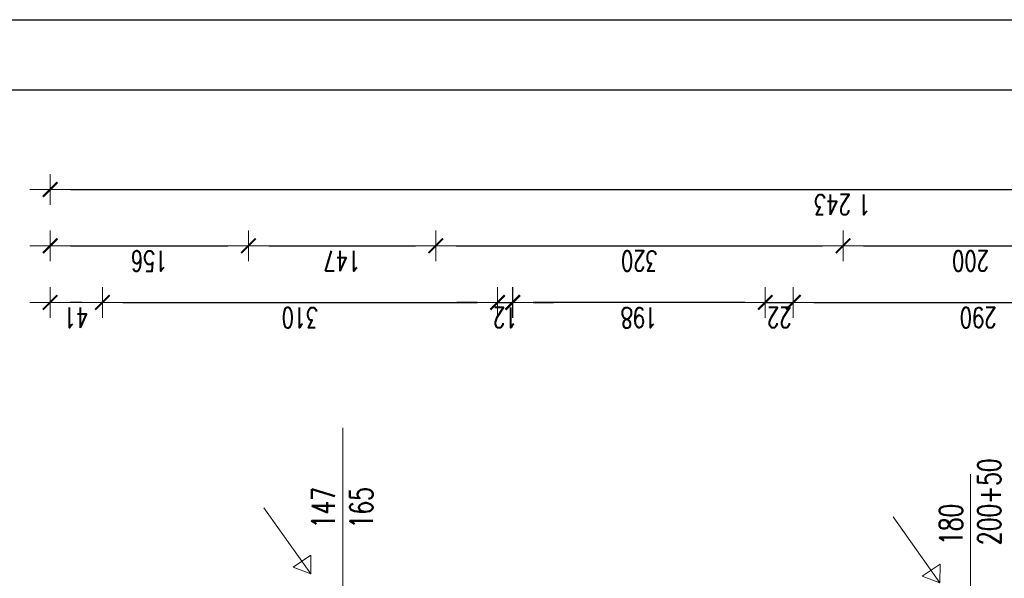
# Model space of a CAD drawing. Header units: millimetres. Extents: x -2948 to 78628, y 64669 to 215420.
# Tile 70 of 256: x 54941 to 55713, y 80366 to 80804. Entities that reach past the tile are written whole.
import ezdxf

# ---------------------------------------------------------------- set-up
doc = ezdxf.new("R2010")
doc.units = ezdxf.units.MM
for name, color, linetype, lineweight in [('1_OPIS_OKNA', 60, 'Continuous', 13), ('OPIS', 2, 'Continuous', 13), ('P_OPIS', 2, 'Continuous', 13), ('POMOC', 1, 'Continuous', 13), ('WYMIAR', 5, 'Continuous', 13)]:
    doc.layers.add(name, color=color, linetype=linetype, lineweight=lineweight)
doc.layers.add('FORMATKA', color=7, linetype='Continuous')
doc.styles.add('style2', font='romans.shx', dxfattribs={"width": 0.7})
doc.dimstyles.new('100', dxfattribs={"dimscale": 80, "dimtxt": 0.2, "dimasz": 0.2, "dimexe": 1.25, "dimexo": 0.625, "dimgap": 0.05, "dimtad": 1, "dimdec": 0, "dimdsep": 46, "dimlunit": 6, "dimtxsty": 'style2', "dimblk1": 'TICK', "dimblk2": 'TICK', "dimsah": 1, "dimcen": 0.2, "dimse1": 1, "dimse2": 1, "dimclrd": 256, "dimclrt": 2, "dimadec": 0, "dimazin": 0, "dimtfac": 1, "dimtdec": 0, "dimtix": 1, "dimtmove": 1, "dimatfit": 0, "dimldrblk": 'DOTSMALL', "dimfxl": 1, "dimtolj": 1, "dimtzin": 0, "dimarcsym": 0})

# ---------------------------------------------------------------- blocks, each defined once
blk = doc.blocks.new('TICK')
at = {"color": 5}
for p, q in [((0, -0.75), (0, 0.75)), ((-1, 0), (1, 0))]:
    blk.add_line(p, q, dxfattribs=at)
at = {"const_width": 0.1}
blk.add_lwpolyline([(-0.354, -0.354), (0.354, 0.354)], dxfattribs=at)
blk = doc.blocks.new('*D907')
at = {"layer": 'Defpoints', "color": 0, "ltscale": 2, "transparency": 16777216}
for p in [(55786.49, 80627), (55586.49, 80424.62), (55786.49, 80424.62)]:
    blk.add_point(p, dxfattribs=at)
at = {"layer": 'WYMIAR', "lineweight": -2, "ltscale": 2, "transparency": 16777216}
blk.add_line((55602.49, 80627), (55770.49, 80627), dxfattribs=at)
at = {"layer": 'WYMIAR', "lineweight": -2, "ltscale": 2, "transparency": 16777216, "xscale": 16, "yscale": 16, "zscale": 16, "rotation": 180}
blk.add_blockref('TICK', (55586.49, 80627), dxfattribs=at)
at = {"layer": 'WYMIAR', "lineweight": -2, "ltscale": 2, "transparency": 16777216, "xscale": 16, "yscale": 16, "zscale": 16}
blk.add_blockref('TICK', (55786.49, 80627), dxfattribs=at)
at = {"layer": 'WYMIAR', "color": 2, "ltscale": 2, "transparency": 16777216, "insert": (55686.49, 80615), "char_height": 16, "attachment_point": 5, "rotation": 180, "style": 'style2'}
blk.add_mtext('\\A1;200', dxfattribs=at)
blk = doc.blocks.new('_DotSmall')
at = {"layer": 'OPIS', "color": 0, "const_width": 0.5}
blk.add_lwpolyline([(-0.0625, 0, 1), (0.0625, 0, 1)], format="xyb", close=True, dxfattribs=at)
blk = doc.blocks.new('*D908')
at = {"layer": 'Defpoints', "color": 0, "ltscale": 2, "transparency": 16777216}
for p in [(55586.49, 80627), (55266.99, 80424.62), (55586.49, 80424.62)]:
    blk.add_point(p, dxfattribs=at)
at = {"layer": 'WYMIAR', "lineweight": -2, "ltscale": 2, "transparency": 16777216}
blk.add_line((55282.99, 80627), (55570.49, 80627), dxfattribs=at)
at = {"layer": 'WYMIAR', "lineweight": -2, "ltscale": 2, "transparency": 16777216, "xscale": 16, "yscale": 16, "zscale": 16, "rotation": 180}
blk.add_blockref('TICK', (55266.99, 80627), dxfattribs=at)
at = {"layer": 'WYMIAR', "lineweight": -2, "ltscale": 2, "transparency": 16777216, "xscale": 16, "yscale": 16, "zscale": 16}
blk.add_blockref('TICK', (55586.49, 80627), dxfattribs=at)
at = {"layer": 'WYMIAR', "color": 2, "ltscale": 2, "transparency": 16777216, "insert": (55426.74, 80615), "char_height": 16, "attachment_point": 5, "rotation": 180, "style": 'style2'}
blk.add_mtext('\\A1;320', dxfattribs=at)
blk = doc.blocks.new('*D909')
at = {"layer": 'Defpoints', "color": 0, "ltscale": 2, "transparency": 16777216}
for p in [(55266.99, 80627), (55119.99, 80424.62), (55266.99, 80424.62)]:
    blk.add_point(p, dxfattribs=at)
at = {"layer": 'WYMIAR', "lineweight": -2, "ltscale": 2, "transparency": 16777216}
blk.add_line((55135.99, 80627), (55250.99, 80627), dxfattribs=at)
at = {"layer": 'WYMIAR', "lineweight": -2, "ltscale": 2, "transparency": 16777216, "xscale": 16, "yscale": 16, "zscale": 16, "rotation": 180}
blk.add_blockref('TICK', (55119.99, 80627), dxfattribs=at)
at = {"layer": 'WYMIAR', "lineweight": -2, "ltscale": 2, "transparency": 16777216, "xscale": 16, "yscale": 16, "zscale": 16}
blk.add_blockref('TICK', (55266.99, 80627), dxfattribs=at)
at = {"layer": 'WYMIAR', "color": 2, "ltscale": 2, "transparency": 16777216, "insert": (55193.49, 80615), "char_height": 16, "attachment_point": 5, "rotation": 180, "style": 'style2'}
blk.add_mtext('\\A1;147', dxfattribs=at)
blk = doc.blocks.new('*D910')
at = {"layer": 'Defpoints', "color": 0, "ltscale": 2, "transparency": 16777216}
for p in [(55119.99, 80627), (54964.49, 80424.62), (55119.99, 80424.62)]:
    blk.add_point(p, dxfattribs=at)
at = {"layer": 'WYMIAR', "lineweight": -2, "ltscale": 2, "transparency": 16777216}
blk.add_line((54980.49, 80627), (55103.99, 80627), dxfattribs=at)
at = {"layer": 'WYMIAR', "lineweight": -2, "ltscale": 2, "transparency": 16777216, "xscale": 16, "yscale": 16, "zscale": 16, "rotation": 180}
blk.add_blockref('TICK', (54964.49, 80627), dxfattribs=at)
at = {"layer": 'WYMIAR', "lineweight": -2, "ltscale": 2, "transparency": 16777216, "xscale": 16, "yscale": 16, "zscale": 16}
blk.add_blockref('TICK', (55119.99, 80627), dxfattribs=at)
at = {"layer": 'WYMIAR', "color": 2, "ltscale": 2, "transparency": 16777216, "insert": (55042.24, 80615), "char_height": 16, "attachment_point": 5, "rotation": 180, "style": 'style2'}
blk.add_mtext('\\A1;156', dxfattribs=at)
blk = doc.blocks.new('*D911')
at = {"layer": 'Defpoints', "color": 0, "ltscale": 2, "transparency": 16777216}
for p in [(56207.49, 80671.16), (54964.49, 80424.62), (56207.49, 80424.62)]:
    blk.add_point(p, dxfattribs=at)
at = {"layer": 'WYMIAR', "lineweight": -2, "ltscale": 2, "transparency": 16777216}
blk.add_line((54980.49, 80671.16), (56191.49, 80671.16), dxfattribs=at)
at = {"layer": 'WYMIAR', "lineweight": -2, "ltscale": 2, "transparency": 16777216, "xscale": 16, "yscale": 16, "zscale": 16, "rotation": 180}
blk.add_blockref('TICK', (54964.49, 80671.16), dxfattribs=at)
at = {"layer": 'WYMIAR', "lineweight": -2, "ltscale": 2, "transparency": 16777216, "xscale": 16, "yscale": 16, "zscale": 16}
blk.add_blockref('TICK', (56207.49, 80671.16), dxfattribs=at)
at = {"layer": 'WYMIAR', "color": 2, "ltscale": 2, "transparency": 16777216, "insert": (55585.99, 80659.16), "char_height": 16, "attachment_point": 5, "rotation": 180, "style": 'style2'}
blk.add_mtext('\\A1;1\xa0243', dxfattribs=at)
blk = doc.blocks.new('*D915')
at = {"layer": 'Defpoints', "color": 0, "ltscale": 2, "transparency": 16777216}
for p in [(54206.51, 80362.64), (54948.49, 80362.64), (54948.53, 70695.64)]:
    blk.add_point(p, dxfattribs=at)
at = {"layer": 'WYMIAR', "lineweight": -2, "ltscale": 2, "transparency": 16777216}
blk.add_line((54206.55, 70711.64), (54206.51, 80346.64), dxfattribs=at)
at = {"layer": 'WYMIAR', "lineweight": -2, "ltscale": 2, "transparency": 16777216, "xscale": 16, "yscale": 16, "zscale": 16}
for p, rotation in [((54206.51, 80362.64), 90.00020786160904), ((54206.55, 70695.64), 270.0002078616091)]:
    blk.add_blockref('TICK', p, dxfattribs=dict(at, rotation=rotation))
at = {"layer": 'WYMIAR', "color": 2, "ltscale": 2, "transparency": 16777216, "insert": (54194.05, 75529.14), "char_height": 16, "attachment_point": 5, "rotation": 90.00021, "style": 'style2'}
blk.add_mtext('\\A1;9\xa0667', dxfattribs=at)
blk = doc.blocks.new('*D1141')
at = {"layer": 'Defpoints', "color": 0, "ltscale": 2, "transparency": 16777216}
for p in [(54277.68, 80362.64), (55005.49, 80362.64), (55005.49, 80327.64)]:
    blk.add_point(p, dxfattribs=at)
at = {"layer": 'WYMIAR', "lineweight": -2, "ltscale": 2, "transparency": 16777216}
for p, q in [((54277.68, 80378.64), (54277.68, 80394.64)), ((54277.68, 80327.64), (54277.68, 80362.64)), ((54277.68, 80311.64), (54277.68, 80295.64))]:
    blk.add_line(p, q, dxfattribs=at)
at = {"layer": 'WYMIAR', "lineweight": -2, "ltscale": 2, "transparency": 16777216, "xscale": 16, "yscale": 16, "zscale": 16}
for p, rotation in [((54277.68, 80362.64), 270), ((54277.68, 80327.64), 90)]:
    blk.add_blockref('TICK', p, dxfattribs=dict(at, rotation=rotation))
at = {"layer": 'WYMIAR', "color": 2, "ltscale": 2, "transparency": 16777216, "insert": (54265.68, 80345.14), "char_height": 16, "attachment_point": 5, "rotation": 90, "style": 'style2'}
blk.add_mtext('\\A1;35', dxfattribs=at)
blk = doc.blocks.new('*D1166')
at = {"layer": 'Defpoints', "color": 0, "ltscale": 2, "transparency": 16777216}
for p in [(54964.49, 80582.58), (54964.49, 80381.57), (55005.49, 80381.57)]:
    blk.add_point(p, dxfattribs=at)
at = {"layer": 'WYMIAR', "lineweight": -2, "ltscale": 2, "transparency": 16777216}
blk.add_line((54989.49, 80582.58), (54980.49, 80582.58), dxfattribs=at)
at = {"layer": 'WYMIAR', "lineweight": -2, "ltscale": 2, "transparency": 16777216, "xscale": 16, "yscale": 16, "zscale": 16, "rotation": 180}
blk.add_blockref('TICK', (54964.49, 80582.58), dxfattribs=at)
at = {"layer": 'WYMIAR', "lineweight": -2, "ltscale": 2, "transparency": 16777216, "xscale": 16, "yscale": 16, "zscale": 16}
blk.add_blockref('TICK', (55005.49, 80582.58), dxfattribs=at)
at = {"layer": 'WYMIAR', "color": 2, "ltscale": 2, "transparency": 16777216, "insert": (54984.99, 80570.58), "char_height": 16, "attachment_point": 5, "rotation": 180, "style": 'style2'}
blk.add_mtext('\\A1;41', dxfattribs=at)
blk = doc.blocks.new('*D1167')
at = {"layer": 'Defpoints', "color": 0, "ltscale": 2, "transparency": 16777216}
for p in [(55315.49, 80582.58), (55005.49, 80384.78), (55315.49, 80327.64)]:
    blk.add_point(p, dxfattribs=at)
at = {"layer": 'WYMIAR', "lineweight": -2, "ltscale": 2, "transparency": 16777216}
blk.add_line((55021.49, 80582.58), (55299.49, 80582.58), dxfattribs=at)
at = {"layer": 'WYMIAR', "lineweight": -2, "ltscale": 2, "transparency": 16777216, "xscale": 16, "yscale": 16, "zscale": 16, "rotation": 180}
blk.add_blockref('TICK', (55005.49, 80582.58), dxfattribs=at)
at = {"layer": 'WYMIAR', "lineweight": -2, "ltscale": 2, "transparency": 16777216, "xscale": 16, "yscale": 16, "zscale": 16}
blk.add_blockref('TICK', (55315.49, 80582.58), dxfattribs=at)
at = {"layer": 'WYMIAR', "color": 2, "ltscale": 2, "transparency": 16777216, "insert": (55160.49, 80570.58), "char_height": 16, "attachment_point": 5, "rotation": 180, "style": 'style2'}
blk.add_mtext('\\A1;310', dxfattribs=at)
blk = doc.blocks.new('*D1168')
at = {"layer": 'Defpoints', "color": 0, "ltscale": 2, "transparency": 16777216}
for p in [(55547.49, 80582.58), (55525.49, 80384.78), (55547.49, 80384.78)]:
    blk.add_point(p, dxfattribs=at)
at = {"layer": 'WYMIAR', "lineweight": -2, "ltscale": 2, "transparency": 16777216}
for p, q in [((55509.49, 80582.58), (55493.49, 80582.58)), ((55525.49, 80582.58), (55547.49, 80582.58)), ((55563.49, 80582.58), (55579.49, 80582.58))]:
    blk.add_line(p, q, dxfattribs=at)
at = {"layer": 'WYMIAR', "lineweight": -2, "ltscale": 2, "transparency": 16777216, "xscale": 16, "yscale": 16, "zscale": 16}
blk.add_blockref('TICK', (55525.49, 80582.58), dxfattribs=at)
at = {"layer": 'WYMIAR', "lineweight": -2, "ltscale": 2, "transparency": 16777216, "xscale": 16, "yscale": 16, "zscale": 16, "rotation": 180}
blk.add_blockref('TICK', (55547.49, 80582.58), dxfattribs=at)
at = {"layer": 'WYMIAR', "color": 2, "ltscale": 2, "transparency": 16777216, "insert": (55536.49, 80570.58), "char_height": 16, "attachment_point": 5, "rotation": 180, "style": 'style2'}
blk.add_mtext('\\A1;22', dxfattribs=at)
blk = doc.blocks.new('*D1169')
at = {"layer": 'Defpoints', "color": 0, "ltscale": 2, "transparency": 16777216}
for p in [(55837.49, 80582.58), (55547.49, 80386.57), (55837.49, 80386.57)]:
    blk.add_point(p, dxfattribs=at)
at = {"layer": 'WYMIAR', "lineweight": -2, "ltscale": 2, "transparency": 16777216}
blk.add_line((55563.49, 80582.58), (55821.49, 80582.58), dxfattribs=at)
at = {"layer": 'WYMIAR', "lineweight": -2, "ltscale": 2, "transparency": 16777216, "xscale": 16, "yscale": 16, "zscale": 16, "rotation": 180}
blk.add_blockref('TICK', (55547.49, 80582.58), dxfattribs=at)
at = {"layer": 'WYMIAR', "lineweight": -2, "ltscale": 2, "transparency": 16777216, "xscale": 16, "yscale": 16, "zscale": 16}
blk.add_blockref('TICK', (55837.49, 80582.58), dxfattribs=at)
at = {"layer": 'WYMIAR', "color": 2, "ltscale": 2, "transparency": 16777216, "insert": (55692.49, 80570.58), "char_height": 16, "attachment_point": 5, "rotation": 180, "style": 'style2'}
blk.add_mtext('\\A1;290', dxfattribs=at)
blk = doc.blocks.new('*D1184')
at = {"layer": 'Defpoints', "color": 0, "ltscale": 2, "transparency": 16777216}
for p in [(55327.49, 80582.58), (55315.49, 80327.64), (55327.49, 80327.64)]:
    blk.add_point(p, dxfattribs=at)
at = {"layer": 'WYMIAR', "lineweight": -2, "ltscale": 2, "transparency": 16777216}
for p, q in [((55299.49, 80582.58), (55283.49, 80582.58)), ((55315.49, 80582.58), (55327.49, 80582.58)), ((55343.49, 80582.58), (55359.49, 80582.58))]:
    blk.add_line(p, q, dxfattribs=at)
at = {"layer": 'WYMIAR', "lineweight": -2, "ltscale": 2, "transparency": 16777216, "xscale": 16, "yscale": 16, "zscale": 16}
blk.add_blockref('TICK', (55315.49, 80582.58), dxfattribs=at)
at = {"layer": 'WYMIAR', "lineweight": -2, "ltscale": 2, "transparency": 16777216, "xscale": 16, "yscale": 16, "zscale": 16, "rotation": 180}
blk.add_blockref('TICK', (55327.49, 80582.58), dxfattribs=at)
at = {"layer": 'WYMIAR', "color": 2, "ltscale": 2, "transparency": 16777216, "insert": (55321.49, 80570.58), "char_height": 16, "attachment_point": 5, "rotation": 180, "style": 'style2'}
blk.add_mtext('\\A1;12', dxfattribs=at)
blk = doc.blocks.new('*D1185')
at = {"layer": 'Defpoints', "color": 0, "ltscale": 2, "transparency": 16777216}
for p in [(55327.33, 80582.58), (55327.33, 80327.64), (55525.49, 80327.64)]:
    blk.add_point(p, dxfattribs=at)
at = {"layer": 'WYMIAR', "lineweight": -2, "ltscale": 2, "transparency": 16777216}
blk.add_line((55509.49, 80582.58), (55343.33, 80582.58), dxfattribs=at)
at = {"layer": 'WYMIAR', "lineweight": -2, "ltscale": 2, "transparency": 16777216, "xscale": 16, "yscale": 16, "zscale": 16, "rotation": 180}
blk.add_blockref('TICK', (55327.33, 80582.58), dxfattribs=at)
at = {"layer": 'WYMIAR', "lineweight": -2, "ltscale": 2, "transparency": 16777216, "xscale": 16, "yscale": 16, "zscale": 16}
blk.add_blockref('TICK', (55525.49, 80582.58), dxfattribs=at)
at = {"layer": 'WYMIAR', "color": 2, "ltscale": 2, "transparency": 16777216, "insert": (55426.41, 80570.58), "char_height": 16, "attachment_point": 5, "rotation": 180, "style": 'style2'}
blk.add_mtext('\\A1;198', dxfattribs=at)

msp = doc.modelspace()

# ---------------------------------------------------------------- linework, layer by layer
at = {"layer": '1_OPIS_OKNA'}
msp.add_line((55193.99, 80350.64), (55193.99, 80484.21), dxfattribs=at)
at = {"layer": 'FORMATKA', "ltscale": 2}
for points in [[(56976.25, 80804.31), (56976.25, 70304.31), (54006.25, 70304.31), (54006.25, 80804.31)], [(54056.25, 70354.31), (54056.25, 80749.34), (56926.25, 80749.34), (56926.25, 70354.31)]]:
    msp.add_lwpolyline(points, close=True, dxfattribs=at)
at = {"layer": 'P_OPIS', "lineweight": 5}
for points in [[(55132.23, 80421.57), (55169.06, 80369.75), (55169.09, 80384.4), (55169.06, 80369.75), (55155.07, 80374.89), (55169.09, 80384.4)], [(55625.72, 80414.46), (55662.54, 80362.64), (55662.58, 80377.3), (55662.54, 80362.64), (55648.56, 80367.78), (55662.58, 80377.3)]]:
    msp.add_lwpolyline(points, dxfattribs=at)
at = {"layer": 'POMOC'}
msp.add_line((55686.49, 80291.24), (55686.49, 80447.81), dxfattribs=at)

# ---------------------------------------------------------------- texts
at = {"layer": '1_OPIS_OKNA', "linetype": 'Continuous', "ltscale": 0.2, "insert": (55662.2, 80392.24), "char_height": 18, "width": 280.1371, "attachment_point": 1, "rotation": 89.99152, "style": 'style2'}
msp.add_mtext('180\\P200+50', dxfattribs=at)
msp.add_mtext('180\\P200+50', dxfattribs=at)
at = {"layer": '1_OPIS_OKNA', "ltscale": 0.2, "insert": (55169.7, 80405.29), "char_height": 18, "width": 280.1371, "attachment_point": 1, "rotation": 89.99152, "style": 'style2'}
msp.add_mtext('147\\P165', dxfattribs=at)

# ---------------------------------------------------------------- dimensions: what is measured, and where the dimension line sits
at = {"layer": 'WYMIAR', "ltscale": 2}
for p1, p2, distance, picture, middle in [((54964.49, 80424.62), (56207.49, 80424.62), 246.54, '*D911', (55585.99, 80659.16)), ((54964.48673515, 80424.62448809), (55119.98673515, 80424.62448809), 202.37318166, '*D910', (55042.23673515, 80614.99766976)), ((55119.99, 80424.62), (55266.99, 80424.62), 202.37, '*D909', (55193.49, 80615)), ((55266.98673515, 80424.62448809), (55586.48673515, 80424.62448809), 202.37318166, '*D908', (55426.73673515, 80614.99766976)), ((55586.49, 80424.62), (55786.49, 80424.62), 202.37, '*D907', (55686.49, 80615))]:
    dim = msp.add_aligned_dim(p1=p1, p2=p2, distance=distance, dimstyle='100', dxfattribs=at)
    dim.commit()
    dim.dimension.update_dxf_attribs({"geometry": picture, "text_midpoint": middle})
for base, p1, p2, angle, picture, middle in [((54964.49, 80582.58), (55005.49, 80381.57), (54964.49, 80381.57), 180, '*D1166', (54984.99, 80570.58)), ((55315.49, 80582.58), (55005.49, 80384.78), (55315.49, 80327.64), 180, '*D1167', (55160.49, 80570.58)), ((55327.49, 80582.58), (55315.49, 80327.64), (55327.49, 80327.64), 180, '*D1184', (55321.49, 80570.58)), ((55327.33, 80582.58), (55525.49, 80327.64), (55327.33, 80327.64), 180, '*D1185', (55426.41, 80570.58)), ((55547.49, 80582.58), (55525.49, 80384.78), (55547.49, 80384.78), 180, '*D1168', (55536.49, 80570.58)), ((55837.49, 80582.58), (55547.49, 80386.57), (55837.49, 80386.57), 180, '*D1169', (55692.49, 80570.58)), ((54277.68, 80362.64), (55005.49, 80327.64), (55005.49, 80362.64), 90, '*D1141', (54265.68, 80345.14))]:
    dim = msp.add_linear_dim(base=base, p1=p1, p2=p2, angle=angle, dimstyle='100', dxfattribs=at)
    dim.commit()
    dim.dimension.update_dxf_attribs({"geometry": picture, "text_midpoint": middle})
dim = msp.add_linear_dim(base=(54206.51, 80362.64), p1=(54948.53, 70695.64), p2=(54948.49, 80362.64), angle=90.00021, dimstyle='100', dxfattribs=at)
dim.commit()
dim.dimension.update_dxf_attribs({"geometry": '*D915', "text_midpoint": (54206.05, 75529.14), "dimtype": 161})

doc.saveas('drawing.dxf')
